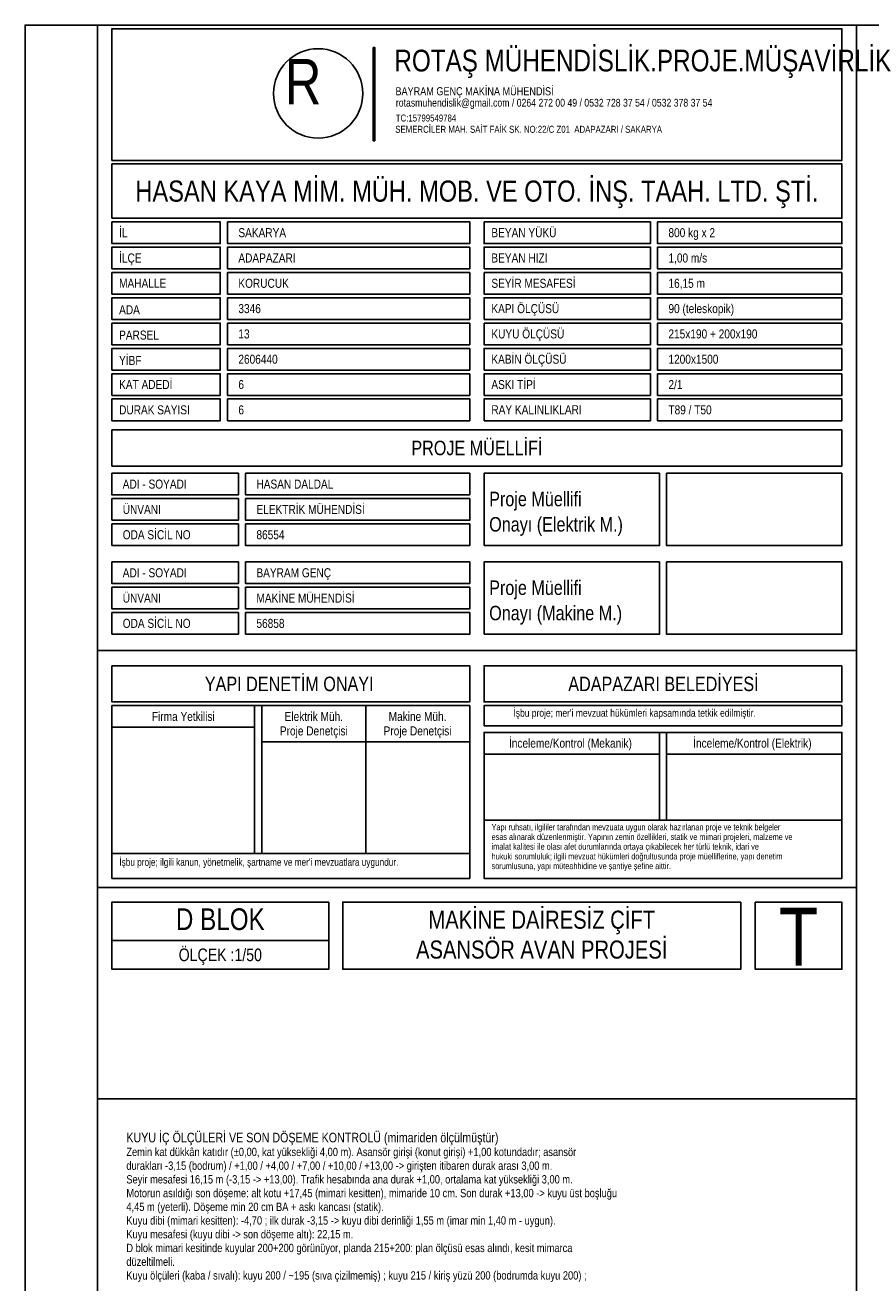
# Model space of a CAD drawing. Header units: centimetres. Extents: x 0 to 14570, y -30 to 2970.
# Tile 5 of 32: x 0 to 1170, y 1231 to 2970. Entities that reach past the tile are written whole.
import ezdxf
from ezdxf.enums import TextEntityAlignment as Align

# ---------------------------------------------------------------- set-up
doc = ezdxf.new("R2010")
doc.units = ezdxf.units.CM
for name, color, linetype in [('ASN-ANTET', 4, 'CONTINUOUS'), ('ASN-BASLIK', 5, 'CONTINUOUS'), ('ASN-CERCEVE', 7, 'CONTINUOUS'), ('ASN-YAZI', 4, 'CONTINUOUS')]:
    doc.layers.add(name, color=color, linetype=linetype)
doc.styles.get("Standard").update_dxf_attribs({"font": 'arial.ttf', "width": 0.8})

msp = doc.modelspace()

# ---------------------------------------------------------------- linework, layer by layer
at = {"layer": 'ASN-ANTET'}
for p, q in [((1150, 2105), (100, 2105)), ((615, 2029), (120, 2029)), ((317.5, 1824.3), (317.5, 2029)), ((327.5, 1824.3), (327.5, 2029)), ((471.2, 2029), (471.2, 1824.3)), ((317.5, 1999), (120, 1999)), ((877.5, 1870.7), (877.5, 1992)), ((887.5, 1870.7), (887.5, 1992)), ((615, 1979), (327.5, 1979)), ((877.5, 1962), (635, 1962)), ((1130, 1962), (887.5, 1962)), ((1130, 1870.7), (635, 1870.7)), ((615, 1824.3), (120, 1824.3)), ((1150, 1777.2), (100, 1777.2)), ((420, 1704.3), (120, 1704.3))]:
    msp.add_line(p, q, dxfattribs=at)
for points in [[(100, 1485), (1150, 1485), (1150, 2970), (100, 2970), (100, 1485)], [(120, 2783), (120, 2965), (1130, 2965), (1130, 2783), (120, 2783)], [(483.9, 2810), (481.7, 2810), (481.7, 2938.9), (483.9, 2938.9), (483.9, 2810)], [(120, 2703), (120, 2778), (1130, 2778), (1130, 2703), (120, 2703)], [(120, 2698), (270, 2698), (270, 2668), (120, 2668), (120, 2698)], [(615, 2698), (280, 2698), (280, 2668), (615, 2668), (615, 2698)], [(635, 2698), (865, 2698), (865, 2668), (635, 2668), (635, 2698)], [(1130, 2698), (875, 2698), (875, 2668), (1130, 2668), (1130, 2698)], [(120, 2633), (120, 2663), (270, 2663), (270, 2633), (120, 2633)], [(615, 2663), (280, 2663), (280, 2633), (615, 2633), (615, 2663)], [(635, 2633), (635, 2663), (865, 2663), (865, 2633), (635, 2633)], [(1130, 2663), (875, 2663), (875, 2633), (1130, 2633), (1130, 2663)], [(120, 2628), (270, 2628), (270, 2598), (120, 2598), (120, 2628)], [(615, 2628), (280, 2628), (280, 2598), (615, 2598), (615, 2628)], [(635, 2628), (865, 2628), (865, 2598), (635, 2598), (635, 2628)], [(1130, 2628), (875, 2628), (875, 2598), (1130, 2598), (1130, 2628)], [(120, 2563), (120, 2593), (270, 2593), (270, 2563), (120, 2563)], [(615, 2593), (280, 2593), (280, 2563), (615, 2563), (615, 2593)], [(635, 2563), (635, 2593), (865, 2593), (865, 2563), (635, 2563)], [(1130, 2593), (875, 2593), (875, 2563), (1130, 2563), (1130, 2593)], [(120, 2558), (270, 2558), (270, 2528), (120, 2528), (120, 2558)], [(615, 2558), (280, 2558), (280, 2528), (615, 2528), (615, 2558)], [(635, 2558), (865, 2558), (865, 2528), (635, 2528), (635, 2558)], [(1130, 2558), (875, 2558), (875, 2528), (1130, 2528), (1130, 2558)], [(120, 2493), (120, 2523), (270, 2523), (270, 2493), (120, 2493)], [(615, 2523), (280, 2523), (280, 2493), (615, 2493), (615, 2523)], [(635, 2493), (635, 2523), (865, 2523), (865, 2493), (635, 2493)], [(1130, 2523), (875, 2523), (875, 2493), (1130, 2493), (1130, 2523)], [(120, 2458), (120, 2488), (270, 2488), (270, 2458), (120, 2458)], [(615, 2488), (280, 2488), (280, 2458), (615, 2458), (615, 2488)], [(635, 2458), (635, 2488), (865, 2488), (865, 2458), (635, 2458)], [(1130, 2488), (875, 2488), (875, 2458), (1130, 2458), (1130, 2488)], [(120, 2423), (120, 2453), (270, 2453), (270, 2423), (120, 2423)], [(615, 2453), (280, 2453), (280, 2423), (615, 2423), (615, 2453)], [(635, 2423), (635, 2453), (865, 2453), (865, 2423), (635, 2423)], [(1130, 2453), (875, 2453), (875, 2423), (1130, 2423), (1130, 2453)], [(120, 2360.3), (120, 2410.3), (1130, 2410.3), (1130, 2360.3), (120, 2360.3)], [(120, 2350.3), (295, 2350.3), (295, 2320.3), (120, 2320.3), (120, 2350.3)], [(615, 2350.3), (305, 2350.3), (305, 2320.3), (615, 2320.3), (615, 2350.3)], [(635, 2250.3), (877.5, 2250.3), (877.5, 2350.3), (635, 2350.3), (635, 2250.3)], [(1130, 2350.3), (1130, 2250.3), (887.5, 2250.3), (887.5, 2350.3), (1130, 2350.3)], [(120, 2285.3), (120, 2315.3), (295, 2315.3), (295, 2285.3), (120, 2285.3)], [(615, 2315.3), (305, 2315.3), (305, 2285.3), (615, 2285.3), (615, 2315.3)], [(120, 2250.3), (120, 2280.3), (295, 2280.3), (295, 2250.3), (120, 2250.3)], [(615, 2280.3), (305, 2280.3), (305, 2250.3), (615, 2250.3), (615, 2280.3)], [(120, 2227.7), (295, 2227.7), (295, 2197.7), (120, 2197.7), (120, 2227.7)], [(615, 2227.7), (305, 2227.7), (305, 2197.7), (615, 2197.7), (615, 2227.7)], [(635, 2127.7), (877.5, 2127.7), (877.5, 2227.7), (635, 2227.7), (635, 2127.7)], [(1130, 2227.7), (1130, 2127.7), (887.5, 2127.7), (887.5, 2227.7), (1130, 2227.7)], [(120, 2162.7), (120, 2192.7), (295, 2192.7), (295, 2162.7), (120, 2162.7)], [(615, 2192.7), (305, 2192.7), (305, 2162.7), (615, 2162.7), (615, 2192.7)], [(120, 2127.7), (120, 2157.7), (295, 2157.7), (295, 2127.7), (120, 2127.7)], [(615, 2157.7), (305, 2157.7), (305, 2127.7), (615, 2127.7), (615, 2157.7)], [(120, 2084), (120, 2034), (615, 2034), (615, 2084), (120, 2084)], [(1130, 2084), (1130, 2034), (635, 2034), (635, 2084), (1130, 2084)], [(615, 1790), (615, 2029), (120, 2029), (120, 1790), (615, 1790)], [(1130, 2029), (1130, 2001.2), (635, 2001.2), (635, 2029), (1130, 2029)], [(635, 1992), (1130, 1992), (635, 1992), (635, 1790), (1130, 1790), (1130, 1992)], [(420, 1757.2), (120, 1757.2), (120, 1664.3), (420, 1664.3), (420, 1757.2)], [(990, 1757.2), (990, 1664.3), (439.5, 1664.3), (439.5, 1757.2), (990, 1757.2)], [(1010, 1757.2), (1010, 1664.3), (1130, 1664.3), (1130, 1757.2), (1010, 1757.2)]]:
    msp.add_lwpolyline(points, dxfattribs=at)
msp.add_circle((405.4, 2875.6), 61.8, dxfattribs=at)
at = {"layer": 'ASN-CERCEVE'}
for p, q in [((1150, 0), (1150, 2970)), ((100, 1485), (1150, 1485))]:
    msp.add_line(p, q, dxfattribs=at)
for points in [[(0, 0), (14570, 0), (14570, 2970), (0, 2970)], [(100, 0), (14545, 0), (14545, 2970), (100, 2970)]]:
    msp.add_lwpolyline(points, close=True, dxfattribs=at)

# ---------------------------------------------------------------- texts
at = {"layer": 'ASN-ANTET', "width": 0.8}
for s, height, p in [('ROTAŞ MÜHENDİSLİK.PROJE.MÜŞAVİRLİK', 30, (510.9, 2936)), ('R', 63, (359.1, 2923.3)), ('BAYRAM GENÇ MAKİNA MÜHENDİSİ', 11.26, (512.3, 2884.2)), ('rotasmuhendislik@gmail.com / 0264 272 00 49 / 0532 728 37 54 / 0532 378 37 54', 10.756, (512.9, 2868.1)), ('TC:15799549784', 9.68, (512.8, 2846.4)), ('SEMERCİLER MAH. SAİT FAİK SK. NO:22/C Z01  ADAPAZARI / SAKARYA', 9.68, (512.1, 2830.8)), ("İşbu proje; mer'i mevzuat hükümleri kapsamında tetkik edilmiştir.", 10.5, (675.5, 2024.1)), ('Yapı ruhsatı, ilgililer tarafından mevzuata uygun olarak hazırlanan proje ve teknik belgeler', 8.67, (645.3, 1865.2)), ('esas alınarak düzenlenmiştir. Yapının zemin özellikleri, statik ve mimari projeleri, malzeme ve', 8.67, (645.3, 1851.8)), ('imalat kalitesi ile olası afet durumlarında ortaya çıkabilecek her türlü teknik, idari ve', 8.67, (645.3, 1838.4)), ('hukuki sorumluluk; ilgili mevzuat hükümleri doğrultusunda proje müelliflerine, yapı denetim', 8.67, (645.3, 1824.9)), ("İşbu proje; ilgili kanun, yönetmelik, şartname ve mer'i mevzuatlara uygundur.", 10.2, (130.3, 1817.6)), ('sorumlusuna, yapı müteahhidine ve şantiye şefine aittir.', 8.67, (645.3, 1811.5))]:
    msp.add_text(s, height=height, dxfattribs=at).set_placement(p, align=Align.TOP_LEFT)
for s, height, p in [('HASAN KAYA MİM. MÜH. MOB. VE OTO. İNŞ. TAAH. LTD. ŞTİ.', 29.271, (625, 2740.5)), ('PROJE MÜELLİFİ', 20, (625, 2385.3)), ('YAPI DENETİM ONAYI', 20, (365.3, 2059)), ('ADAPAZARI BELEDİYESİ', 20, (883.1, 2059)), ('Firma Yetkilisi', 12.5, (218.8, 2014)), ('Elektrik Müh.', 12.5, (399.4, 2014)), ('Makine Müh.', 12.5, (542.9, 2014)), ('Proje Denetçisi', 12.5, (399.4, 1994)), ('Proje Denetçisi', 12.5, (542.9, 1994)), ('İnceleme/Kontrol (Mekanik)', 12.5, (754.4, 1977)), ('İnceleme/Kontrol (Elektrik)', 12.5, (1006.1, 1977)), ('D BLOK', 30, (270, 1733.6)), ('MAKİNE DAİRESİZ ÇİFT', 25, (714.7, 1732.9)), ('T', 80, (1070, 1709.4)), ('ASANSÖR AVAN PROJESİ', 25, (714.7, 1691.6)), ('ÖLÇEK :1/50', 17.5, (270, 1684.3))]:
    msp.add_text(s, height=height, dxfattribs=at).set_placement(p, align=Align.MIDDLE_CENTER)
for s, p in [('İL', (130, 2683)), ('SAKARYA', (295, 2683)), ('BEYAN YÜKÜ', (645, 2683)), ('800 kg x 2', (890, 2683)), ('İLÇE', (130, 2648)), ('ADAPAZARI', (295, 2648)), ('BEYAN HIZI', (645, 2648)), ('1,00 m/s', (890, 2648)), ('MAHALLE', (130, 2613)), ('KORUCUK', (295, 2613)), ('SEYİR MESAFESİ', (645, 2613)), ('16,15 m', (890, 2613)), ('ADA', (130, 2576.4)), ('3346', (295, 2578)), ('KAPI ÖLÇÜSÜ', (645, 2578)), ('90 (teleskopik)', (890, 2578)), ('PARSEL', (130, 2541.4)), ('13', (295, 2543)), ('KUYU ÖLÇÜSÜ', (645, 2543)), ('215x190 + 200x190', (890, 2543)), ('YİBF', (130, 2506.4)), ('2606440', (295, 2508)), ('KABİN ÖLÇÜSÜ', (645, 2508)), ('1200x1500', (890, 2508)), ('KAT ADEDİ', (130, 2473)), ('6', (295, 2473)), ('ASKI TİPİ', (645, 2473)), ('2/1', (890, 2473)), ('DURAK SAYISI', (130, 2438)), ('6', (295, 2438)), ('RAY KALINLIKLARI', (645, 2438.2)), ('T89 / T50', (890, 2438)), ('ADI - SOYADI', (135, 2335.3)), ('HASAN DALDAL', (320, 2335.3)), ('ÜNVANI', (135, 2300.3)), ('ELEKTRİK MÜHENDİSİ', (320, 2300.3)), ('ODA SİCİL NO', (135, 2265.3)), ('86554', (320, 2265.3)), ('ADI - SOYADI', (135, 2212.7)), ('BAYRAM GENÇ', (320, 2212.7)), ('ÜNVANI', (135, 2177.7)), ('MAKİNE MÜHENDİSİ', (320, 2177.7)), ('ODA SİCİL NO', (135, 2142.7)), ('56858', (320, 2142.7))]:
    msp.add_text(s, height=12.5, dxfattribs=at).set_placement(p, align=Align.MIDDLE_LEFT)
for s, p in [('Proje Müellifi', (642, 2298.7)), ('Onayı (Elektrik M.)', (642, 2263.7)), ('Proje Müellifi', (642, 2176)), ('Onayı (Makine M.)', (642, 2141))]:
    msp.add_text(s, height=20, dxfattribs=at).set_placement(p, align=Align.BOTTOM_LEFT)
at = {"layer": 'ASN-BASLIK', "width": 0.8}
msp.add_text('KUYU İÇ ÖLÇÜLERİ VE SON DÖŞEME KONTROLÜ (mimariden ölçülmüştür)', height=13.225, dxfattribs=at).set_placement((140, 1425))
at = {"layer": 'ASN-YAZI', "width": 0.8}
for s, p in [('Zemin kat dükkân katıdır (%%p0,00, kat yüksekliği 4,00 m). Asansör girişi (konut girişi) +1,00 kotundadır; asansör', (140, 1406)), ('durakları -3,15 (bodrum) / +1,00 / +4,00 / +7,00 / +10,00 / +13,00 -> girişten itibaren durak arası 3,00 m.', (140, 1387)), ('Seyir mesafesi 16,15 m (-3,15 -> +13,00). Trafik hesabında ana durak +1,00, ortalama kat yüksekliği 3,00 m.', (140, 1368.1)), ('Motorun asıldığı son döşeme: alt kotu +17,45 (mimari kesitten), mimaride 10 cm. Son durak +13,00 -> kuyu üst boşluğu', (140, 1349.1)), ('4,45 m (yeterli). Döşeme min 20 cm BA + askı kancası (statik).', (140, 1330.1)), ('Kuyu dibi (mimari kesitten): -4,70 ; ilk durak -3,15 -> kuyu dibi derinliği 1,55 m (imar min 1,40 m - uygun).', (140, 1311.2)), ('Kuyu mesafesi (kuyu dibi -> son döşeme altı): 22,15 m.', (140, 1292.2)), ('D blok mimari kesitinde kuyular 200+200 görünüyor, planda 215+200: plan ölçüsü esas alındı, kesit mimarca', (140, 1273.2)), ('düzeltilmeli.', (140, 1254.2)), ('Kuyu ölçüleri (kaba / sıvalı): kuyu 200 / ~195 (sıva çizilmemiş) ; kuyu 215 / kiriş yüzü 200 (bodrumda kuyu 200) ;', (140, 1235.2))]:
    msp.add_text(s, height=11.5, dxfattribs=at).set_placement(p)

doc.saveas('drawing.dxf')
